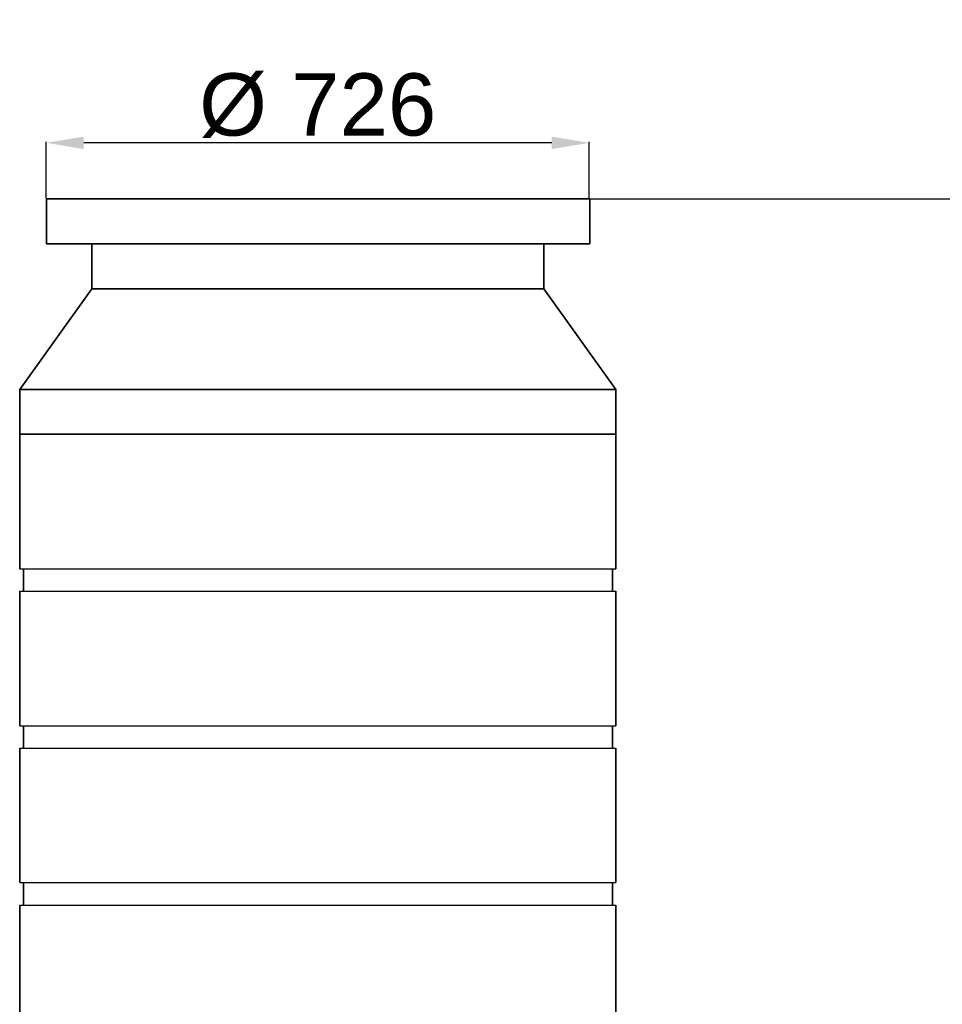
# Model space of a CAD drawing. Header units: millimetres. Extents: x -1661 to 8978, y 10537 to 15989.
# Tile 13 of 24: x 3906 to 5140, y 14671 to 15989. Entities that reach past the tile are written whole.
import ezdxf

# ---------------------------------------------------------------- set-up
doc = ezdxf.new("R2010")
doc.units = ezdxf.units.MM
doc.layers.add('C00-00-00-BLACK', color=7, linetype='Continuous')
doc.layers.add('Domyślne', color=7, linetype='Continuous')
doc.layers.add('Eko_Wymiary', color=7, linetype='Continuous', lineweight=20)
doc.styles.get("Standard").update_dxf_attribs({"font": 'arial.ttf'})
doc.dimstyles.new('ISO-25', dxfattribs={"dimtxt": 2.5, "dimasz": 2.5, "dimexe": 1.25, "dimexo": 0.625, "dimtad": 1, "dimtxsty": 'Standard', "dimcen": 2.5, "dimadec": 0, "dimazin": 0, "dimtfac": 1, "dimtmove": 0, "dimatfit": 3, "dimfxl": 0, "dimarcsym": 0})

# ---------------------------------------------------------------- blocks, each defined once
blk = doc.blocks.new('*D138')
at = {"layer": 'Defpoints', "color": 0}
for p in [(4668, 15749.2), (7065.1, 15749.2), (6276.6, 12669.3)]:
    blk.add_point(p, dxfattribs=at)
at = {"layer": 'Eko_Wymiary', "color": 0, "lineweight": -2, "ltscale": 2}
for p, q in [((4668.6, 15749.2), (7066.3, 15749.2)), ((7065.1, 12719.3), (7065.1, 15699.2)), ((6277.2, 12669.3), (7066.3, 12669.3))]:
    blk.add_line(p, q, dxfattribs=at)
at = {"layer": 'Eko_Wymiary', "color": 0}
for points in [[(7073.4, 15699.2), (7056.8, 15699.2), (7065.1, 15749.2)], [(7056.8, 12719.3), (7073.4, 12719.3), (7065.1, 12669.3)]]:
    blk.add_solid(points, dxfattribs=at)
at = {"layer": 'Eko_Wymiary', "color": 0, "insert": (7034.6, 13472.7), "char_height": 50, "attachment_point": 5, "rotation": 90}
blk.add_mtext('3065', dxfattribs=at)
blk = doc.blocks.new('A$C31ED3315')
at = {"layer": 'C00-00-00-BLACK', "color": 7, "linetype": 'Continuous', "lineweight": 35}
for p, q in [((251.6, 3079.9), (978.2, 3079.9)), ((251.6, 3079.9), (251.6, 3019.7)), ((978.2, 3019.7), (978.2, 3079.9)), ((251.6, 3019.7), (978.2, 3019.7)), ((312.6, 3019.7), (312.6, 2959.5)), ((916.7, 2959.5), (916.7, 3019.7)), ((312.6, 2959.5), (216, 2824.8)), ((312.6, 2959.5), (916.7, 2959.5)), ((1013.3, 2824.8), (916.7, 2959.5)), ((216, 2824.8), (1013.3, 2824.8)), ((216, 2824.8), (216, 2584.7)), ((1013.3, 2584.7), (1013.3, 2824.8)), ((216, 2764.7), (1013.3, 2764.7)), ((221.1, 2584.7), (221.1, 2554.7)), ((1008.7, 2554.7), (1008.7, 2584.7)), ((216, 2554.7), (216, 2374.8)), ((1013.3, 2374.8), (1013.3, 2554.7)), ((221.1, 2374.8), (221.1, 2344.8)), ((1008.7, 2344.8), (1008.7, 2374.8)), ((216, 2344.8), (216, 2164.8)), ((1013.3, 2164.8), (1013.3, 2344.8)), ((221.1, 2164.8), (221.1, 2134.8)), ((1008.7, 2134.8), (1008.7, 2164.8)), ((216, 2134.8), (216, 1954.8)), ((1013.3, 1954.8), (1013.3, 2134.8))]:
    blk.add_line(p, q, dxfattribs=at)
at = {"layer": 'Domyślne', "color": 7, "linetype": 'Continuous', "lineweight": 25}
for p, q in [((216, 2584.7), (1013.3, 2584.7)), ((216, 2554.7), (1013.3, 2554.7)), ((216, 2374.8), (1013.3, 2374.8)), ((216, 2344.8), (1013.3, 2344.8)), ((216, 2164.8), (1013.3, 2164.8)), ((216, 2134.8), (1013.3, 2134.8))]:
    blk.add_line(p, q, dxfattribs=at)
blk = doc.blocks.new('*D150')
at = {"layer": 'Defpoints', "color": 0}
for p in [(3941.4, 15824), (3941.4, 15749.2), (4667.4, 15749.2)]:
    blk.add_point(p, dxfattribs=at)
at = {"layer": 'Eko_Wymiary', "color": 0, "lineweight": -2, "ltscale": 2}
for p, q in [((3941.4, 15749.8), (3941.4, 15825.2)), ((4617.4, 15824), (3991.4, 15824)), ((4667.4, 15749.8), (4667.4, 15825.2))]:
    blk.add_line(p, q, dxfattribs=at)
at = {"layer": 'Eko_Wymiary', "color": 0}
for points in [[(3991.4, 15832.3), (3991.4, 15815.6), (3941.4, 15824)], [(4617.4, 15815.6), (4617.4, 15832.3), (4667.4, 15824)]]:
    blk.add_solid(points, dxfattribs=at)
at = {"layer": 'Eko_Wymiary', "color": 0, "insert": (4304.4, 15873.8), "char_height": 50, "attachment_point": 5}
blk.add_mtext('{\\H1.66667x;%%C 726}', dxfattribs=at)

msp = doc.modelspace()

# ---------------------------------------------------------------- block references
msp.add_blockref('A$C31ED3315', (3689.83, 12669.301))

# ---------------------------------------------------------------- dimensions: what is measured, and where the dimension line sits
at = {"layer": 'Eko_Wymiary', "ltscale": 2}
dim = msp.add_linear_dim(base=(3941.409, 15823.954), p1=(4667.409, 15749.169), p2=(3941.409, 15749.169), text='{\\H1.66667x;%%C 726}', dimstyle='ISO-25', override={"dimtxt": 50, "dimasz": 50, "dimgap": 5}, dxfattribs=at)
dim.commit()
dim.dimension.update_dxf_attribs({"geometry": '*D150', "text_midpoint": (4304.409, 15873.787)})
dim = msp.add_linear_dim(base=(7065.09, 15749.169), p1=(6276.61, 12669.301), p2=(4667.981, 15749.169), angle=90, text='3065', dimstyle='ISO-25', override={"dimtxt": 50, "dimasz": 50, "dimgap": 5}, dxfattribs=at)
dim.commit()
dim.dimension.update_dxf_attribs({"geometry": '*D138', "text_midpoint": (7065.09, 13472.726), "dimtype": 160})

doc.saveas('drawing.dxf')
